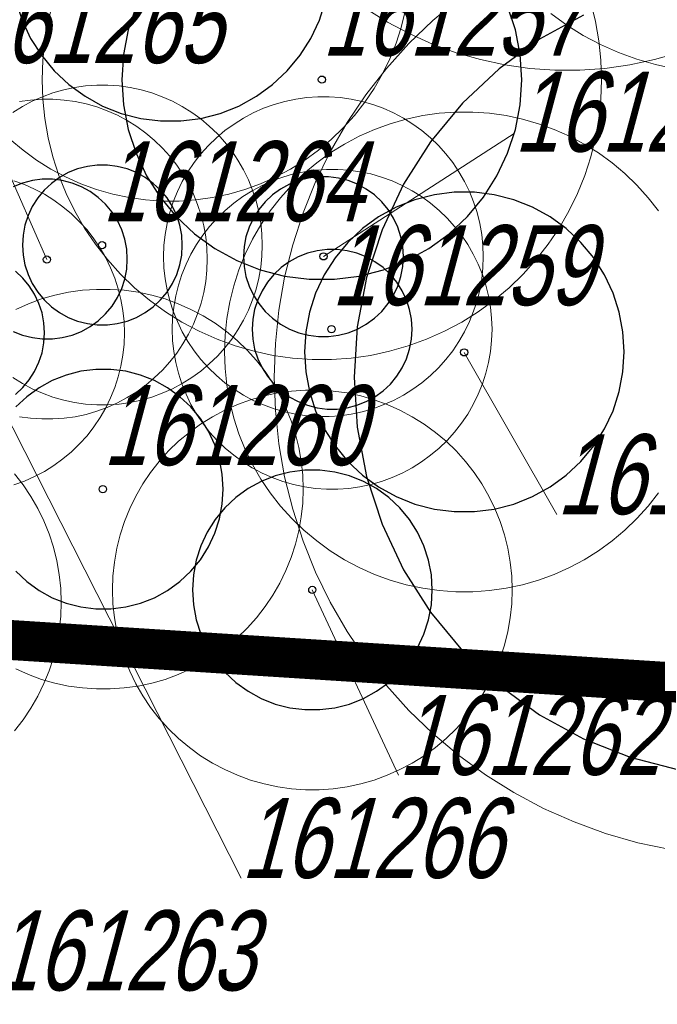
# Model space of a CAD drawing. Header units: metres. Extents: x 7419449 to 7420144, y 5549519 to 5549653.
# Tile 21 of 67: x 7419490 to 7419498, y 5549524 to 5549537. Entities that reach past the tile are written whole.
import ezdxf
from ezdxf.enums import TextEntityAlignment as Align
from ezdxf.lldxf.tags import DXFTag

# ---------------------------------------------------------------- set-up
doc = ezdxf.new("R2010")
doc.units = ezdxf.units.M
doc.layers.add('_4_GRANICA_OPRACOWANIA', color=146, linetype='2', lineweight=53, transparency=0.2)
doc.layers.add('_4_korony', color=7, linetype='Continuous', lineweight=25, true_color=0x7aa300)
for name, color, linetype, lineweight in [('_4_krzewy istniejące', 86, 'Continuous', 30), ('_4_NUMERY_PIKIET', 7, 'Continuous', 15), ('_4_SOD', 30, 'Continuous', 20)]:
    doc.layers.add(name, color=color, linetype=linetype, lineweight=lineweight)
doc.layers.add('_4_PUNKT_INWENTARYZACYJNY', color=7, linetype='Continuous')
doc.styles.add('STANDARD-Working1250', font='arial.ttf', dxfattribs={"height": 2.5})
tags = doc.linetypes.add('2', pattern=[0.9, 0.6, -0.3]).pattern_tags.tags
tags[6:7] = [DXFTag(74, 4), DXFTag(75, 0), DXFTag(340, '0'), DXFTag(46, 1.0), DXFTag(50, 0.0), DXFTag(44, 0.0), DXFTag(45, 0.0)]
tags[4:5] = [DXFTag(74, 4), DXFTag(75, 0), DXFTag(340, '0'), DXFTag(46, 1.0), DXFTag(50, 0.0), DXFTag(44, 0.0), DXFTag(45, 0.0)]

msp = doc.modelspace()

# ---------------------------------------------------------------- linework, layer by layer
at = {"layer": '_4_GRANICA_OPRACOWANIA', "lineweight": 30, "ltscale": 3, "const_width": 0.5}
msp.add_lwpolyline([(7419450.062, 5549530.83), (7419458.91, 5549530.45), (7419461.94, 5549530.29), (7419468.08, 5549529.97), (7419483.43, 5549529.18), (7419523.94, 5549526.59), (7419538.19, 5549526.4), (7419548.95, 5549525.8), (7419576.9, 5549524.47), (7419583.97, 5549584.15), (7419584.48, 5549588.54), (7419590.93, 5549644.33), (7419562.5, 5549640.55), (7419487.71, 5549630.61), (7419482.9, 5549629.97), (7419478.25, 5549627.12), (7419462.12, 5549617.26), (7419459.99, 5549593.07), (7419450.09, 5549531.19)], close=True, dxfattribs=at)
at = {"layer": '_4_korony', "linetype": 'Continuous', "flags": 128}
for points in [[(7419490.002, 5549536.753), (7419490.079, 5549536.514), (7419490.186, 5549536.286), (7419490.321, 5549536.074), (7419490.481, 5549535.881), (7419490.664, 5549535.709), (7419490.867, 5549535.561), (7419491.087, 5549535.44), (7419491.321, 5549535.348), (7419491.564, 5549535.285), (7419491.813, 5549535.254), (7419492.065, 5549535.254), (7419492.314, 5549535.285), (7419492.557, 5549535.348), (7419492.791, 5549535.44), (7419493.011, 5549535.561), (7419493.214, 5549535.709), (7419493.397, 5549535.881), (7419493.557, 5549536.074), (7419493.692, 5549536.286), (7419493.799, 5549536.514), (7419493.876, 5549536.753)], [(7419491.505, 5549536.689), (7419491.408, 5549536.391), (7419491.349, 5549536.082), (7419491.329, 5549535.769), (7419491.349, 5549535.456), (7419491.408, 5549535.147), (7419491.505, 5549534.849), (7419491.638, 5549534.565), (7419491.806, 5549534.3), (7419492.007, 5549534.058), (7419492.235, 5549533.843), (7419492.489, 5549533.658), (7419492.765, 5549533.507), (7419493.056, 5549533.391), (7419493.361, 5549533.313), (7419493.672, 5549533.274), (7419493.986, 5549533.274), (7419494.297, 5549533.313), (7419494.602, 5549533.391), (7419494.893, 5549533.507), (7419495.169, 5549533.658), (7419495.423, 5549533.843), (7419495.651, 5549534.058), (7419495.852, 5549534.3), (7419496.02, 5549534.565), (7419496.153, 5549534.849), (7419496.25, 5549535.147), (7419496.309, 5549535.456), (7419496.329, 5549535.769), (7419496.309, 5549536.082), (7419496.25, 5549536.391), (7419496.153, 5549536.689)], [(7419497.104, 5549536.576), (7419496.554, 5549536.274), (7419496.046, 5549535.905), (7419495.588, 5549535.475), (7419495.188, 5549534.991), (7419494.851, 5549534.461), (7419494.584, 5549533.893), (7419494.39, 5549533.295), (7419494.272, 5549532.679), (7419494.233, 5549532.052), (7419494.272, 5549531.425), (7419494.39, 5549530.809), (7419494.584, 5549530.211), (7419494.851, 5549529.643), (7419495.188, 5549529.113), (7419495.588, 5549528.629), (7419496.046, 5549528.199), (7419496.554, 5549527.83), (7419497.104, 5549527.528), (7419497.688, 5549527.297), (7419498.296, 5549527.141)], [(7419489.97, 5549532.621), (7419490.087, 5549532.575), (7419490.209, 5549532.544), (7419490.333, 5549532.528), (7419490.459, 5549532.528), (7419490.583, 5549532.544), (7419490.705, 5549532.575), (7419490.822, 5549532.621), (7419490.932, 5549532.682), (7419491.033, 5549532.755), (7419491.125, 5549532.841), (7419491.205, 5549532.938), (7419491.272, 5549533.044), (7419491.326, 5549533.158), (7419491.365, 5549533.277), (7419491.388, 5549533.401), (7419491.396, 5549533.526), (7419491.388, 5549533.651), (7419491.365, 5549533.775), (7419491.326, 5549533.894), (7419491.272, 5549534.008), (7419491.205, 5549534.114), (7419491.125, 5549534.211), (7419491.033, 5549534.297), (7419490.932, 5549534.37), (7419490.822, 5549534.431), (7419490.705, 5549534.477), (7419490.583, 5549534.508), (7419490.459, 5549534.524), (7419490.333, 5549534.524), (7419490.209, 5549534.508), (7419490.087, 5549534.477), (7419489.97, 5549534.431)], [(7419489.997, 5549531.833), (7419490.089, 5549531.919), (7419490.169, 5549532.016), (7419490.236, 5549532.122), (7419490.29, 5549532.236), (7419490.329, 5549532.355), (7419490.352, 5549532.479), (7419490.36, 5549532.604), (7419490.352, 5549532.729), (7419490.329, 5549532.853), (7419490.29, 5549532.972), (7419490.236, 5549533.086), (7419490.169, 5549533.192), (7419490.089, 5549533.289), (7419489.997, 5549533.375)], [(7419490.003, 5549529.623), (7419490.14, 5549529.494), (7419490.292, 5549529.384), (7419490.457, 5549529.293), (7419490.632, 5549529.223), (7419490.815, 5549529.177), (7419491.002, 5549529.153), (7419491.19, 5549529.153), (7419491.377, 5549529.177), (7419491.56, 5549529.223), (7419491.735, 5549529.293), (7419491.9, 5549529.384), (7419492.052, 5549529.494), (7419492.189, 5549529.623), (7419492.31, 5549529.768), (7419492.41, 5549529.927), (7419492.491, 5549530.098), (7419492.549, 5549530.277), (7419492.584, 5549530.462), (7419492.596, 5549530.65), (7419492.584, 5549530.838), (7419492.549, 5549531.023), (7419492.491, 5549531.202), (7419492.41, 5549531.373), (7419492.31, 5549531.532), (7419492.189, 5549531.677), (7419492.052, 5549531.806), (7419491.9, 5549531.916), (7419491.735, 5549532.007), (7419491.56, 5549532.077), (7419491.377, 5549532.123), (7419491.19, 5549532.147), (7419491.002, 5549532.147), (7419490.815, 5549532.123), (7419490.632, 5549532.077), (7419490.457, 5549532.007), (7419490.292, 5549531.916), (7419490.14, 5549531.806), (7419490.003, 5549531.677)]]:
    msp.add_lwpolyline(points, dxfattribs=at)
for points in [[(7419492.084, 5549533.702), (7419492.076, 5549533.827), (7419492.053, 5549533.951), (7419492.014, 5549534.07), (7419491.96, 5549534.184), (7419491.893, 5549534.29), (7419491.813, 5549534.387), (7419491.721, 5549534.473), (7419491.62, 5549534.546), (7419491.51, 5549534.607), (7419491.393, 5549534.653), (7419491.271, 5549534.684), (7419491.147, 5549534.7), (7419491.021, 5549534.7), (7419490.897, 5549534.684), (7419490.775, 5549534.653), (7419490.658, 5549534.607), (7419490.548, 5549534.546), (7419490.447, 5549534.473), (7419490.355, 5549534.387), (7419490.275, 5549534.29), (7419490.208, 5549534.184), (7419490.154, 5549534.07), (7419490.115, 5549533.951), (7419490.092, 5549533.827), (7419490.084, 5549533.702), (7419490.092, 5549533.577), (7419490.115, 5549533.453), (7419490.154, 5549533.334), (7419490.208, 5549533.22), (7419490.275, 5549533.114), (7419490.355, 5549533.017), (7419490.447, 5549532.931), (7419490.548, 5549532.858), (7419490.658, 5549532.797), (7419490.775, 5549532.751), (7419490.897, 5549532.72), (7419491.021, 5549532.704), (7419491.147, 5549532.704), (7419491.271, 5549532.72), (7419491.393, 5549532.751), (7419491.51, 5549532.797), (7419491.62, 5549532.858), (7419491.721, 5549532.931), (7419491.813, 5549533.017), (7419491.893, 5549533.114), (7419491.96, 5549533.22), (7419492.014, 5549533.334), (7419492.053, 5549533.453), (7419492.076, 5549533.577)], [(7419494.849, 5549533.557), (7419494.841, 5549533.682), (7419494.818, 5549533.806), (7419494.779, 5549533.925), (7419494.725, 5549534.039), (7419494.658, 5549534.145), (7419494.578, 5549534.242), (7419494.486, 5549534.328), (7419494.385, 5549534.401), (7419494.275, 5549534.462), (7419494.158, 5549534.508), (7419494.036, 5549534.539), (7419493.912, 5549534.555), (7419493.786, 5549534.555), (7419493.662, 5549534.539), (7419493.54, 5549534.508), (7419493.423, 5549534.462), (7419493.313, 5549534.401), (7419493.212, 5549534.328), (7419493.12, 5549534.242), (7419493.04, 5549534.145), (7419492.973, 5549534.039), (7419492.919, 5549533.925), (7419492.88, 5549533.806), (7419492.857, 5549533.682), (7419492.849, 5549533.557), (7419492.857, 5549533.432), (7419492.88, 5549533.308), (7419492.919, 5549533.189), (7419492.973, 5549533.075), (7419493.04, 5549532.969), (7419493.12, 5549532.872), (7419493.212, 5549532.786), (7419493.313, 5549532.713), (7419493.423, 5549532.652), (7419493.54, 5549532.606), (7419493.662, 5549532.575), (7419493.786, 5549532.559), (7419493.912, 5549532.559), (7419494.036, 5549532.575), (7419494.158, 5549532.606), (7419494.275, 5549532.652), (7419494.385, 5549532.713), (7419494.486, 5549532.786), (7419494.578, 5549532.872), (7419494.658, 5549532.969), (7419494.725, 5549533.075), (7419494.779, 5549533.189), (7419494.818, 5549533.308), (7419494.841, 5549533.432)], [(7419497.612, 5549532.366), (7419497.596, 5549532.617), (7419497.549, 5549532.863), (7419497.472, 5549533.102), (7419497.365, 5549533.33), (7419497.23, 5549533.542), (7419497.07, 5549533.735), (7419496.887, 5549533.907), (7419496.684, 5549534.055), (7419496.464, 5549534.176), (7419496.23, 5549534.268), (7419495.987, 5549534.331), (7419495.738, 5549534.362), (7419495.486, 5549534.362), (7419495.237, 5549534.331), (7419494.994, 5549534.268), (7419494.76, 5549534.176), (7419494.54, 5549534.055), (7419494.337, 5549533.907), (7419494.154, 5549533.735), (7419493.994, 5549533.542), (7419493.859, 5549533.33), (7419493.752, 5549533.102), (7419493.675, 5549532.863), (7419493.628, 5549532.617), (7419493.612, 5549532.366), (7419493.628, 5549532.115), (7419493.675, 5549531.869), (7419493.752, 5549531.63), (7419493.859, 5549531.402), (7419493.994, 5549531.19), (7419494.154, 5549530.997), (7419494.337, 5549530.825), (7419494.54, 5549530.677), (7419494.76, 5549530.556), (7419494.994, 5549530.464), (7419495.237, 5549530.401), (7419495.486, 5549530.37), (7419495.738, 5549530.37), (7419495.987, 5549530.401), (7419496.23, 5549530.464), (7419496.464, 5549530.556), (7419496.684, 5549530.677), (7419496.887, 5549530.825), (7419497.07, 5549530.997), (7419497.23, 5549531.19), (7419497.365, 5549531.402), (7419497.472, 5549531.63), (7419497.549, 5549531.869), (7419497.596, 5549532.115)], [(7419494.958, 5549532.649), (7419494.95, 5549532.774), (7419494.927, 5549532.898), (7419494.888, 5549533.017), (7419494.834, 5549533.131), (7419494.767, 5549533.237), (7419494.687, 5549533.334), (7419494.595, 5549533.42), (7419494.494, 5549533.493), (7419494.384, 5549533.554), (7419494.267, 5549533.6), (7419494.145, 5549533.631), (7419494.021, 5549533.647), (7419493.895, 5549533.647), (7419493.771, 5549533.631), (7419493.649, 5549533.6), (7419493.532, 5549533.554), (7419493.422, 5549533.493), (7419493.321, 5549533.42), (7419493.229, 5549533.334), (7419493.149, 5549533.237), (7419493.082, 5549533.131), (7419493.028, 5549533.017), (7419492.989, 5549532.898), (7419492.966, 5549532.774), (7419492.958, 5549532.649), (7419492.966, 5549532.524), (7419492.989, 5549532.4), (7419493.028, 5549532.281), (7419493.082, 5549532.167), (7419493.149, 5549532.061), (7419493.229, 5549531.964), (7419493.321, 5549531.878), (7419493.422, 5549531.805), (7419493.532, 5549531.744), (7419493.649, 5549531.698), (7419493.771, 5549531.667), (7419493.895, 5549531.651), (7419494.021, 5549531.651), (7419494.145, 5549531.667), (7419494.267, 5549531.698), (7419494.384, 5549531.744), (7419494.494, 5549531.805), (7419494.595, 5549531.878), (7419494.687, 5549531.964), (7419494.767, 5549532.061), (7419494.834, 5549532.167), (7419494.888, 5549532.281), (7419494.927, 5549532.4), (7419494.95, 5549532.524)], [(7419495.211, 5549529.39), (7419495.199, 5549529.578), (7419495.164, 5549529.763), (7419495.106, 5549529.942), (7419495.025, 5549530.113), (7419494.925, 5549530.272), (7419494.804, 5549530.417), (7419494.667, 5549530.546), (7419494.515, 5549530.656), (7419494.35, 5549530.747), (7419494.175, 5549530.817), (7419493.992, 5549530.863), (7419493.805, 5549530.887), (7419493.617, 5549530.887), (7419493.43, 5549530.863), (7419493.247, 5549530.817), (7419493.072, 5549530.747), (7419492.907, 5549530.656), (7419492.755, 5549530.546), (7419492.618, 5549530.417), (7419492.497, 5549530.272), (7419492.397, 5549530.113), (7419492.316, 5549529.942), (7419492.258, 5549529.763), (7419492.223, 5549529.578), (7419492.211, 5549529.39), (7419492.223, 5549529.202), (7419492.258, 5549529.017), (7419492.316, 5549528.838), (7419492.397, 5549528.667), (7419492.497, 5549528.508), (7419492.618, 5549528.363), (7419492.755, 5549528.234), (7419492.907, 5549528.124), (7419493.072, 5549528.033), (7419493.247, 5549527.963), (7419493.43, 5549527.917), (7419493.617, 5549527.893), (7419493.805, 5549527.893), (7419493.992, 5549527.917), (7419494.175, 5549527.963), (7419494.35, 5549528.033), (7419494.515, 5549528.124), (7419494.667, 5549528.234), (7419494.804, 5549528.363), (7419494.925, 5549528.508), (7419495.025, 5549528.667), (7419495.106, 5549528.838), (7419495.164, 5549529.017), (7419495.199, 5549529.202)]]:
    msp.add_lwpolyline(points, close=True, dxfattribs=at)
at = {"layer": '_4_krzewy istniejące', "elevation": 10.18}
msp.add_lwpolyline([(7419533.763, 5549558.395), (7419528.84, 5549526.525), (7419523.94, 5549526.59), (7419483.43, 5549529.18), (7419454.642, 5549530.858), (7419457.792, 5549566.805), (7419533.763, 5549558.395)], dxfattribs=at)
at = {"layer": '_4_NUMERY_PIKIET'}
for points in [[(7419490.39, 5549533.52), (7419489.311, 5549535.973)], [(7419493.85, 5549533.56), (7419496.236, 5549535.096)], [(7419489.36, 5549532.6), (7419492.819, 5549525.785)], [(7419495.61, 5549532.36), (7419496.768, 5549530.333)], [(7419493.71, 5549529.39), (7419494.788, 5549527.074)]]:
    msp.add_lwpolyline(points, dxfattribs=at)
at = {"layer": '_4_PUNKT_INWENTARYZACYJNY'}
for centre in [(7419493.83, 5549535.77), (7419491.08, 5549533.7), (7419490.39, 5549533.52), (7419493.85, 5549533.56), (7419493.95, 5549532.65), (7419495.61, 5549532.36), (7419491.09, 5549530.65), (7419493.71, 5549529.39)]:
    msp.add_circle(centre, 0.045, dxfattribs=at)
at = {"layer": '_4_SOD', "flags": 128}
for points in [[(7419490.465, 5549536.734), (7419490.405, 5549536.497), (7419490.363, 5549536.256), (7419490.338, 5549536.013), (7419490.329, 5549535.769), (7419490.338, 5549535.525), (7419490.363, 5549535.282), (7419490.405, 5549535.041), (7419490.465, 5549534.804), (7419490.54, 5549534.572), (7419490.632, 5549534.345), (7419490.739, 5549534.126), (7419490.861, 5549533.914), (7419490.997, 5549533.712), (7419491.148, 5549533.519), (7419491.311, 5549533.338), (7419491.487, 5549533.168), (7419491.674, 5549533.011), (7419491.872, 5549532.867), (7419492.079, 5549532.738), (7419492.295, 5549532.623), (7419492.518, 5549532.524), (7419492.747, 5549532.44), (7419492.982, 5549532.373), (7419493.221, 5549532.322), (7419493.463, 5549532.288), (7419493.707, 5549532.271), (7419493.951, 5549532.271), (7419494.195, 5549532.288), (7419494.437, 5549532.322), (7419494.676, 5549532.373), (7419494.911, 5549532.44), (7419495.14, 5549532.524), (7419495.363, 5549532.623), (7419495.579, 5549532.738), (7419495.786, 5549532.867), (7419495.984, 5549533.011), (7419496.171, 5549533.168), (7419496.347, 5549533.338), (7419496.51, 5549533.519), (7419496.661, 5549533.712), (7419496.797, 5549533.914), (7419496.919, 5549534.126), (7419497.026, 5549534.345), (7419497.118, 5549534.572), (7419497.193, 5549534.804), (7419497.253, 5549535.041), (7419497.295, 5549535.282), (7419497.32, 5549535.525), (7419497.329, 5549535.769), (7419497.32, 5549536.013), (7419497.295, 5549536.256), (7419497.253, 5549536.497), (7419497.193, 5549536.734)], [(7419495.539, 5549536.78), (7419495.218, 5549536.511), (7419494.917, 5549536.22), (7419494.637, 5549535.909), (7419494.379, 5549535.579), (7419494.145, 5549535.232), (7419493.935, 5549534.869), (7419493.752, 5549534.492), (7419493.595, 5549534.104), (7419493.465, 5549533.706), (7419493.364, 5549533.299), (7419493.291, 5549532.887), (7419493.248, 5549532.471), (7419493.233, 5549532.052), (7419493.248, 5549531.633), (7419493.291, 5549531.217), (7419493.364, 5549530.805), (7419493.465, 5549530.398), (7419493.595, 5549530), (7419493.752, 5549529.612), (7419493.935, 5549529.235), (7419494.145, 5549528.872), (7419494.379, 5549528.525), (7419494.637, 5549528.195), (7419494.917, 5549527.884), (7419495.218, 5549527.593), (7419495.539, 5549527.324), (7419495.878, 5549527.078), (7419496.233, 5549526.856), (7419496.603, 5549526.659), (7419496.985, 5549526.489), (7419497.379, 5549526.346), (7419497.781, 5549526.23), (7419498.191, 5549526.143)], [(7419489.932, 5549535.021), (7419490.092, 5549534.886), (7419490.261, 5549534.763), (7419490.439, 5549534.652), (7419490.624, 5549534.554), (7419490.815, 5549534.468), (7419491.012, 5549534.397), (7419491.213, 5549534.339), (7419491.418, 5549534.296), (7419491.625, 5549534.266), (7419491.834, 5549534.252), (7419492.044, 5549534.252), (7419492.253, 5549534.266), (7419492.46, 5549534.296), (7419492.665, 5549534.339), (7419492.866, 5549534.397), (7419493.063, 5549534.468), (7419493.254, 5549534.554), (7419493.439, 5549534.652), (7419493.617, 5549534.763), (7419493.786, 5549534.886), (7419493.946, 5549535.021), (7419494.097, 5549535.166), (7419494.237, 5549535.322), (7419494.366, 5549535.487), (7419494.483, 5549535.66), (7419494.588, 5549535.842), (7419494.68, 5549536.03), (7419494.758, 5549536.224), (7419494.823, 5549536.423), (7419494.873, 5549536.626)], [(7419494.385, 5549536.655), (7419494.651, 5549536.489), (7419494.928, 5549536.341), (7419495.215, 5549536.214), (7419495.51, 5549536.106), (7419495.812, 5549536.02), (7419496.12, 5549535.954), (7419496.431, 5549535.911), (7419496.744, 5549535.889), (7419497.058, 5549535.889), (7419497.371, 5549535.911), (7419497.682, 5549535.954), (7419497.99, 5549536.02), (7419498.292, 5549536.106), (7419498.587, 5549536.214), (7419498.874, 5549536.341), (7419499.151, 5549536.489), (7419499.417, 5549536.655)], [(7419496.695, 5549536.595), (7419496.893, 5549536.451), (7419497.1, 5549536.322), (7419497.316, 5549536.207), (7419497.539, 5549536.108), (7419497.768, 5549536.024), (7419498.003, 5549535.957), (7419498.242, 5549535.906), (7419498.484, 5549535.872), (7419498.728, 5549535.855), (7419498.972, 5549535.855), (7419499.216, 5549535.872), (7419499.458, 5549535.906), (7419499.697, 5549535.957), (7419499.932, 5549536.024), (7419500.161, 5549536.108), (7419500.384, 5549536.207), (7419500.6, 5549536.322), (7419500.807, 5549536.451), (7419501.005, 5549536.595)], [(7419489.966, 5549532.044), (7419490.084, 5549531.97), (7419490.207, 5549531.904), (7419490.335, 5549531.848), (7419490.466, 5549531.8), (7419490.6, 5549531.761), (7419490.737, 5549531.732), (7419490.875, 5549531.713), (7419491.014, 5549531.703), (7419491.154, 5549531.703), (7419491.293, 5549531.713), (7419491.431, 5549531.732), (7419491.568, 5549531.761), (7419491.702, 5549531.8), (7419491.833, 5549531.848), (7419491.961, 5549531.904), (7419492.084, 5549531.97), (7419492.202, 5549532.044), (7419492.315, 5549532.126), (7419492.422, 5549532.216), (7419492.523, 5549532.313), (7419492.616, 5549532.416), (7419492.702, 5549532.526), (7419492.78, 5549532.642), (7419492.85, 5549532.763), (7419492.911, 5549532.889), (7419492.963, 5549533.018), (7419493.007, 5549533.151), (7419493.04, 5549533.286), (7419493.065, 5549533.424), (7419493.079, 5549533.562), (7419493.084, 5549533.702), (7419493.079, 5549533.842), (7419493.065, 5549533.98), (7419493.04, 5549534.118), (7419493.007, 5549534.253), (7419492.963, 5549534.386), (7419492.911, 5549534.515), (7419492.85, 5549534.641), (7419492.78, 5549534.762), (7419492.702, 5549534.878), (7419492.616, 5549534.988), (7419492.523, 5549535.091), (7419492.422, 5549535.188), (7419492.315, 5549535.278), (7419492.202, 5549535.36), (7419492.084, 5549535.434), (7419491.961, 5549535.5), (7419491.833, 5549535.556), (7419491.702, 5549535.604), (7419491.568, 5549535.643), (7419491.431, 5549535.672), (7419491.293, 5549535.691), (7419491.154, 5549535.701), (7419491.014, 5549535.701), (7419490.875, 5549535.691), (7419490.737, 5549535.672), (7419490.6, 5549535.643), (7419490.466, 5549535.604), (7419490.335, 5549535.556), (7419490.207, 5549535.5), (7419490.084, 5549535.434), (7419489.966, 5549535.36)], [(7419490.049, 5549531.556), (7419490.187, 5549531.537), (7419490.326, 5549531.527), (7419490.466, 5549531.527), (7419490.605, 5549531.537), (7419490.743, 5549531.556), (7419490.88, 5549531.585), (7419491.014, 5549531.624), (7419491.145, 5549531.672), (7419491.273, 5549531.728), (7419491.396, 5549531.794), (7419491.514, 5549531.868), (7419491.627, 5549531.95), (7419491.734, 5549532.04), (7419491.835, 5549532.137), (7419491.928, 5549532.24), (7419492.014, 5549532.35), (7419492.092, 5549532.466), (7419492.162, 5549532.587), (7419492.223, 5549532.713), (7419492.275, 5549532.842), (7419492.319, 5549532.975), (7419492.352, 5549533.11), (7419492.377, 5549533.248), (7419492.391, 5549533.386), (7419492.396, 5549533.526), (7419492.391, 5549533.666), (7419492.377, 5549533.804), (7419492.352, 5549533.942), (7419492.319, 5549534.077), (7419492.275, 5549534.21), (7419492.223, 5549534.339), (7419492.162, 5549534.465), (7419492.092, 5549534.586), (7419492.014, 5549534.702), (7419491.928, 5549534.812), (7419491.835, 5549534.915), (7419491.734, 5549535.012), (7419491.627, 5549535.102), (7419491.514, 5549535.184), (7419491.396, 5549535.258), (7419491.273, 5549535.324), (7419491.145, 5549535.38), (7419491.014, 5549535.428), (7419490.88, 5549535.467), (7419490.743, 5549535.496), (7419490.605, 5549535.515), (7419490.466, 5549535.525), (7419490.326, 5549535.525), (7419490.187, 5549535.515), (7419490.049, 5549535.496)], [(7419498.039, 5549534.129), (7419497.91, 5549534.294), (7419497.77, 5549534.45), (7419497.619, 5549534.595), (7419497.459, 5549534.73), (7419497.29, 5549534.853), (7419497.112, 5549534.964), (7419496.927, 5549535.062), (7419496.736, 5549535.148), (7419496.539, 5549535.219), (7419496.338, 5549535.277), (7419496.133, 5549535.32), (7419495.926, 5549535.35), (7419495.717, 5549535.364), (7419495.507, 5549535.364), (7419495.298, 5549535.35), (7419495.091, 5549535.32), (7419494.886, 5549535.277), (7419494.685, 5549535.219), (7419494.488, 5549535.148), (7419494.297, 5549535.062), (7419494.112, 5549534.964), (7419493.934, 5549534.853), (7419493.765, 5549534.73), (7419493.605, 5549534.595), (7419493.454, 5549534.45), (7419493.314, 5549534.294), (7419493.185, 5549534.129), (7419493.068, 5549533.956), (7419492.963, 5549533.774), (7419492.871, 5549533.586), (7419492.793, 5549533.392), (7419492.728, 5549533.193), (7419492.678, 5549532.99), (7419492.641, 5549532.784), (7419492.619, 5549532.575), (7419492.612, 5549532.366), (7419492.619, 5549532.157), (7419492.641, 5549531.948), (7419492.678, 5549531.742), (7419492.728, 5549531.539), (7419492.793, 5549531.34), (7419492.871, 5549531.146), (7419492.963, 5549530.958), (7419493.068, 5549530.776), (7419493.185, 5549530.603), (7419493.314, 5549530.438), (7419493.454, 5549530.282), (7419493.605, 5549530.137), (7419493.765, 5549530.002), (7419493.934, 5549529.879), (7419494.112, 5549529.768), (7419494.297, 5549529.67), (7419494.488, 5549529.584), (7419494.685, 5549529.513), (7419494.886, 5549529.455), (7419495.091, 5549529.412), (7419495.298, 5549529.382), (7419495.507, 5549529.368), (7419495.717, 5549529.368), (7419495.926, 5549529.382), (7419496.133, 5549529.412), (7419496.338, 5549529.455), (7419496.539, 5549529.513), (7419496.736, 5549529.584), (7419496.927, 5549529.67), (7419497.112, 5549529.768), (7419497.29, 5549529.879), (7419497.459, 5549530.002), (7419497.619, 5549530.137), (7419497.77, 5549530.282), (7419497.91, 5549530.438), (7419498.039, 5549530.603)], [(7419489.978, 5549530.702), (7419490.109, 5549530.75), (7419490.237, 5549530.806), (7419490.36, 5549530.872), (7419490.478, 5549530.946), (7419490.591, 5549531.028), (7419490.698, 5549531.118), (7419490.799, 5549531.215), (7419490.892, 5549531.318), (7419490.978, 5549531.428), (7419491.056, 5549531.544), (7419491.126, 5549531.665), (7419491.187, 5549531.791), (7419491.239, 5549531.92), (7419491.283, 5549532.053), (7419491.316, 5549532.188), (7419491.341, 5549532.326), (7419491.355, 5549532.464), (7419491.36, 5549532.604), (7419491.355, 5549532.744), (7419491.341, 5549532.882), (7419491.316, 5549533.02), (7419491.283, 5549533.155), (7419491.239, 5549533.288), (7419491.187, 5549533.417), (7419491.126, 5549533.543), (7419491.056, 5549533.664), (7419490.978, 5549533.78), (7419490.892, 5549533.89), (7419490.799, 5549533.993), (7419490.698, 5549534.09), (7419490.591, 5549534.18), (7419490.478, 5549534.262), (7419490.36, 5549534.336), (7419490.237, 5549534.402), (7419490.109, 5549534.458), (7419489.978, 5549534.506)], [(7419490, 5549528.403), (7419490.159, 5549528.332), (7419490.323, 5549528.272), (7419490.491, 5549528.224), (7419490.662, 5549528.188), (7419490.835, 5549528.164), (7419491.009, 5549528.152), (7419491.183, 5549528.152), (7419491.357, 5549528.164), (7419491.53, 5549528.188), (7419491.701, 5549528.224), (7419491.869, 5549528.272), (7419492.033, 5549528.332), (7419492.192, 5549528.403), (7419492.346, 5549528.485), (7419492.494, 5549528.577), (7419492.635, 5549528.68), (7419492.769, 5549528.792), (7419492.894, 5549528.913), (7419493.011, 5549529.043), (7419493.119, 5549529.181), (7419493.216, 5549529.325), (7419493.303, 5549529.476), (7419493.38, 5549529.633), (7419493.445, 5549529.795), (7419493.499, 5549529.961), (7419493.541, 5549530.13), (7419493.572, 5549530.302), (7419493.59, 5549530.476), (7419493.596, 5549530.65), (7419493.59, 5549530.824), (7419493.572, 5549530.998), (7419493.541, 5549531.17), (7419493.499, 5549531.339), (7419493.445, 5549531.505), (7419493.38, 5549531.667), (7419493.303, 5549531.824), (7419493.216, 5549531.975), (7419493.119, 5549532.119), (7419493.011, 5549532.257), (7419492.894, 5549532.387), (7419492.769, 5549532.508), (7419492.635, 5549532.62), (7419492.494, 5549532.723), (7419492.346, 5549532.815), (7419492.192, 5549532.897), (7419492.033, 5549532.968), (7419491.869, 5549533.028), (7419491.701, 5549533.076), (7419491.53, 5549533.112), (7419491.357, 5549533.136), (7419491.183, 5549533.148), (7419491.009, 5549533.148), (7419490.835, 5549533.136), (7419490.662, 5549533.112), (7419490.491, 5549533.076), (7419490.323, 5549533.028), (7419490.159, 5549532.968), (7419490, 5549532.897)], [(7419489.984, 5549527.628), (7419490.092, 5549527.766), (7419490.189, 5549527.91), (7419490.276, 5549528.061), (7419490.353, 5549528.218), (7419490.418, 5549528.38), (7419490.472, 5549528.546), (7419490.514, 5549528.715), (7419490.545, 5549528.887), (7419490.563, 5549529.061), (7419490.569, 5549529.235), (7419490.563, 5549529.409), (7419490.545, 5549529.583), (7419490.514, 5549529.755), (7419490.472, 5549529.924), (7419490.418, 5549530.09), (7419490.353, 5549530.252), (7419490.276, 5549530.409), (7419490.189, 5549530.56), (7419490.092, 5549530.704), (7419489.984, 5549530.842)]]:
    msp.add_lwpolyline(points, dxfattribs=at)
for points in [[(7419495.849, 5549533.557), (7419495.844, 5549533.697), (7419495.83, 5549533.835), (7419495.805, 5549533.973), (7419495.772, 5549534.108), (7419495.728, 5549534.241), (7419495.676, 5549534.37), (7419495.615, 5549534.496), (7419495.545, 5549534.617), (7419495.467, 5549534.733), (7419495.381, 5549534.843), (7419495.288, 5549534.946), (7419495.187, 5549535.043), (7419495.08, 5549535.133), (7419494.967, 5549535.215), (7419494.849, 5549535.289), (7419494.726, 5549535.355), (7419494.598, 5549535.411), (7419494.467, 5549535.459), (7419494.333, 5549535.498), (7419494.196, 5549535.527), (7419494.058, 5549535.546), (7419493.919, 5549535.556), (7419493.779, 5549535.556), (7419493.64, 5549535.546), (7419493.502, 5549535.527), (7419493.365, 5549535.498), (7419493.231, 5549535.459), (7419493.1, 5549535.411), (7419492.972, 5549535.355), (7419492.849, 5549535.289), (7419492.731, 5549535.215), (7419492.618, 5549535.133), (7419492.511, 5549535.043), (7419492.41, 5549534.946), (7419492.317, 5549534.843), (7419492.231, 5549534.733), (7419492.153, 5549534.617), (7419492.083, 5549534.496), (7419492.022, 5549534.37), (7419491.97, 5549534.241), (7419491.926, 5549534.108), (7419491.893, 5549533.973), (7419491.868, 5549533.835), (7419491.854, 5549533.697), (7419491.849, 5549533.557), (7419491.854, 5549533.417), (7419491.868, 5549533.279), (7419491.893, 5549533.141), (7419491.926, 5549533.006), (7419491.97, 5549532.873), (7419492.022, 5549532.744), (7419492.083, 5549532.618), (7419492.153, 5549532.497), (7419492.231, 5549532.381), (7419492.317, 5549532.271), (7419492.41, 5549532.168), (7419492.511, 5549532.071), (7419492.618, 5549531.981), (7419492.731, 5549531.899), (7419492.849, 5549531.825), (7419492.972, 5549531.759), (7419493.1, 5549531.703), (7419493.231, 5549531.655), (7419493.365, 5549531.616), (7419493.502, 5549531.587), (7419493.64, 5549531.568), (7419493.779, 5549531.558), (7419493.919, 5549531.558), (7419494.058, 5549531.568), (7419494.196, 5549531.587), (7419494.333, 5549531.616), (7419494.467, 5549531.655), (7419494.598, 5549531.703), (7419494.726, 5549531.759), (7419494.849, 5549531.825), (7419494.967, 5549531.899), (7419495.08, 5549531.981), (7419495.187, 5549532.071), (7419495.288, 5549532.168), (7419495.381, 5549532.271), (7419495.467, 5549532.381), (7419495.545, 5549532.497), (7419495.615, 5549532.618), (7419495.676, 5549532.744), (7419495.728, 5549532.873), (7419495.772, 5549533.006), (7419495.805, 5549533.141), (7419495.83, 5549533.279), (7419495.844, 5549533.417)], [(7419495.958, 5549532.649), (7419495.953, 5549532.789), (7419495.939, 5549532.927), (7419495.914, 5549533.065), (7419495.881, 5549533.2), (7419495.837, 5549533.333), (7419495.785, 5549533.462), (7419495.724, 5549533.588), (7419495.654, 5549533.709), (7419495.576, 5549533.825), (7419495.49, 5549533.935), (7419495.397, 5549534.038), (7419495.296, 5549534.135), (7419495.189, 5549534.225), (7419495.076, 5549534.307), (7419494.958, 5549534.381), (7419494.835, 5549534.447), (7419494.707, 5549534.503), (7419494.576, 5549534.551), (7419494.442, 5549534.59), (7419494.305, 5549534.619), (7419494.167, 5549534.638), (7419494.028, 5549534.648), (7419493.888, 5549534.648), (7419493.749, 5549534.638), (7419493.611, 5549534.619), (7419493.474, 5549534.59), (7419493.34, 5549534.551), (7419493.209, 5549534.503), (7419493.081, 5549534.447), (7419492.958, 5549534.381), (7419492.84, 5549534.307), (7419492.727, 5549534.225), (7419492.62, 5549534.135), (7419492.519, 5549534.038), (7419492.426, 5549533.935), (7419492.34, 5549533.825), (7419492.262, 5549533.709), (7419492.192, 5549533.588), (7419492.131, 5549533.462), (7419492.079, 5549533.333), (7419492.035, 5549533.2), (7419492.002, 5549533.065), (7419491.977, 5549532.927), (7419491.963, 5549532.789), (7419491.958, 5549532.649), (7419491.963, 5549532.509), (7419491.977, 5549532.371), (7419492.002, 5549532.233), (7419492.035, 5549532.098), (7419492.079, 5549531.965), (7419492.131, 5549531.836), (7419492.192, 5549531.71), (7419492.262, 5549531.589), (7419492.34, 5549531.473), (7419492.426, 5549531.363), (7419492.519, 5549531.26), (7419492.62, 5549531.163), (7419492.727, 5549531.073), (7419492.84, 5549530.991), (7419492.958, 5549530.917), (7419493.081, 5549530.851), (7419493.209, 5549530.795), (7419493.34, 5549530.747), (7419493.474, 5549530.708), (7419493.611, 5549530.679), (7419493.749, 5549530.66), (7419493.888, 5549530.65), (7419494.028, 5549530.65), (7419494.167, 5549530.66), (7419494.305, 5549530.679), (7419494.442, 5549530.708), (7419494.576, 5549530.747), (7419494.707, 5549530.795), (7419494.835, 5549530.851), (7419494.958, 5549530.917), (7419495.076, 5549530.991), (7419495.189, 5549531.073), (7419495.296, 5549531.163), (7419495.397, 5549531.26), (7419495.49, 5549531.363), (7419495.576, 5549531.473), (7419495.654, 5549531.589), (7419495.724, 5549531.71), (7419495.785, 5549531.836), (7419495.837, 5549531.965), (7419495.881, 5549532.098), (7419495.914, 5549532.233), (7419495.939, 5549532.371), (7419495.953, 5549532.509)], [(7419496.211, 5549529.39), (7419496.205, 5549529.564), (7419496.187, 5549529.738), (7419496.156, 5549529.91), (7419496.114, 5549530.079), (7419496.06, 5549530.245), (7419495.995, 5549530.407), (7419495.918, 5549530.564), (7419495.831, 5549530.715), (7419495.734, 5549530.859), (7419495.626, 5549530.997), (7419495.509, 5549531.127), (7419495.384, 5549531.248), (7419495.25, 5549531.36), (7419495.109, 5549531.463), (7419494.961, 5549531.555), (7419494.807, 5549531.637), (7419494.648, 5549531.708), (7419494.484, 5549531.768), (7419494.316, 5549531.816), (7419494.145, 5549531.852), (7419493.972, 5549531.876), (7419493.798, 5549531.888), (7419493.624, 5549531.888), (7419493.45, 5549531.876), (7419493.277, 5549531.852), (7419493.106, 5549531.816), (7419492.938, 5549531.768), (7419492.774, 5549531.708), (7419492.615, 5549531.637), (7419492.461, 5549531.555), (7419492.313, 5549531.463), (7419492.172, 5549531.36), (7419492.038, 5549531.248), (7419491.913, 5549531.127), (7419491.796, 5549530.997), (7419491.688, 5549530.859), (7419491.591, 5549530.715), (7419491.504, 5549530.564), (7419491.427, 5549530.407), (7419491.362, 5549530.245), (7419491.308, 5549530.079), (7419491.266, 5549529.91), (7419491.235, 5549529.738), (7419491.217, 5549529.564), (7419491.211, 5549529.39), (7419491.217, 5549529.216), (7419491.235, 5549529.042), (7419491.266, 5549528.87), (7419491.308, 5549528.701), (7419491.362, 5549528.535), (7419491.427, 5549528.373), (7419491.504, 5549528.216), (7419491.591, 5549528.065), (7419491.688, 5549527.921), (7419491.796, 5549527.783), (7419491.913, 5549527.653), (7419492.038, 5549527.532), (7419492.172, 5549527.42), (7419492.313, 5549527.317), (7419492.461, 5549527.225), (7419492.615, 5549527.143), (7419492.774, 5549527.072), (7419492.938, 5549527.012), (7419493.106, 5549526.964), (7419493.277, 5549526.928), (7419493.45, 5549526.904), (7419493.624, 5549526.892), (7419493.798, 5549526.892), (7419493.972, 5549526.904), (7419494.145, 5549526.928), (7419494.316, 5549526.964), (7419494.484, 5549527.012), (7419494.648, 5549527.072), (7419494.807, 5549527.143), (7419494.961, 5549527.225), (7419495.109, 5549527.317), (7419495.25, 5549527.42), (7419495.384, 5549527.532), (7419495.509, 5549527.653), (7419495.626, 5549527.783), (7419495.734, 5549527.921), (7419495.831, 5549528.065), (7419495.918, 5549528.216), (7419495.995, 5549528.373), (7419496.06, 5549528.535), (7419496.114, 5549528.701), (7419496.156, 5549528.87), (7419496.187, 5549529.042), (7419496.205, 5549529.216)]]:
    msp.add_lwpolyline(points, close=True, dxfattribs=at)

# ---------------------------------------------------------------- texts
at = {"layer": '_4_NUMERY_PIKIET', "style": 'STANDARD-Working1250', "oblique": 15, "width": 0.7}
for s, p in [('161257', (7419493.83, 5549535.77)), ('161265', (7419489.311, 5549535.677)), ('161258', (7419496.236, 5549534.57)), ('161264', (7419491.08, 5549533.7)), ('161259', (7419493.95, 5549532.65)), ('161260', (7419491.09, 5549530.65)), ('161261', (7419496.768, 5549530.037)), ('161262', (7419494.788, 5549526.778)), ('161266', (7419492.819, 5549525.489)), ('161263', (7419489.722, 5549524.083))]:
    msp.add_text(s, height=1, dxfattribs=at).set_placement(p, align=Align.BOTTOM_LEFT)

doc.saveas('drawing.dxf')
